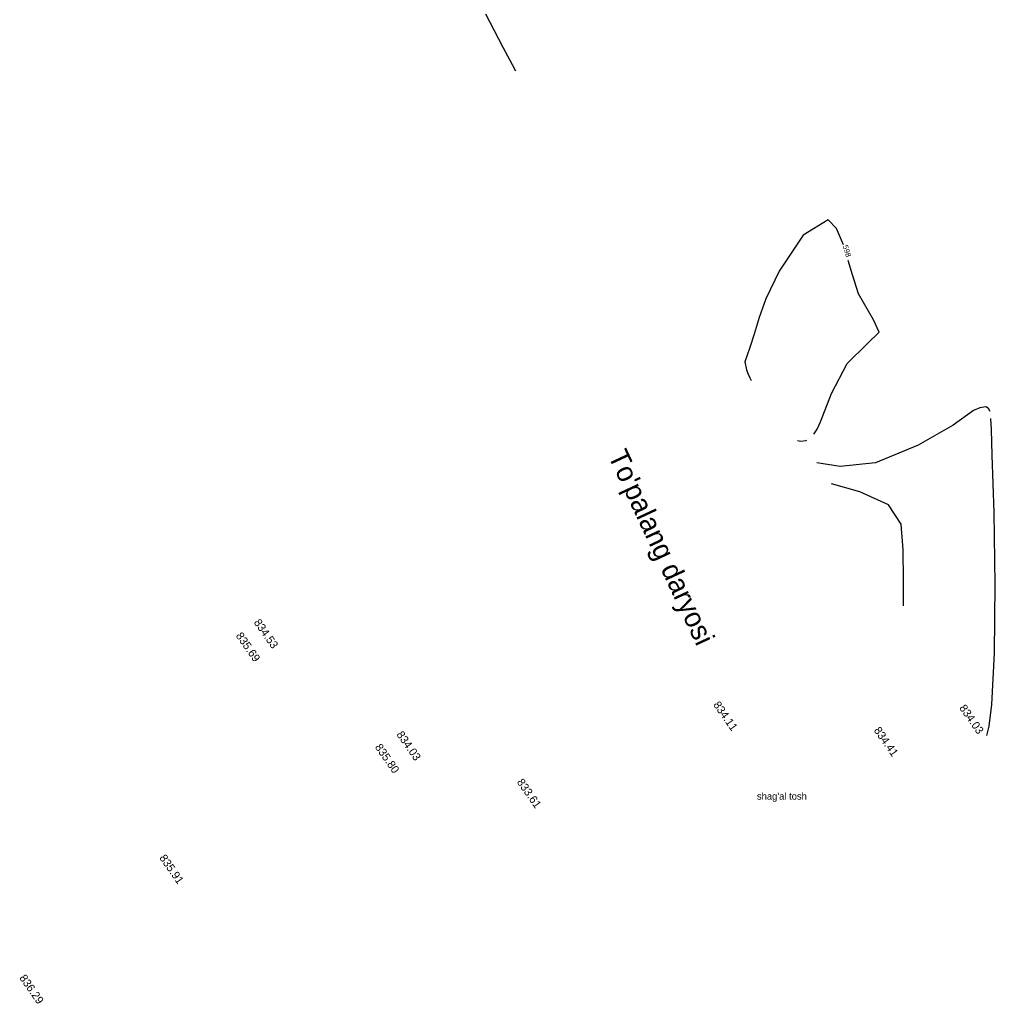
# Model space of a CAD drawing. Header units: millimetres. Extents: x 405709 to 406552, y 4254722 to 4255885.
# Tile 8 of 48: x 406247 to 406368, y 4254749 to 4254871. Entities that reach past the tile are written whole.
import ezdxf
from ezdxf.enums import TextEntityAlignment as Align

# ---------------------------------------------------------------- set-up
doc = ezdxf.new("R2010")
doc.units = ezdxf.units.MM
doc.header["$LTSCALE"] = 0.5
doc.linetypes.add('CONTI', pattern=[0])
for name, color, linetype in [('(031) Горизонтали', 42, 'Continuous'), ('(037) Контуры', 7, 'Continuous'), ('PI_OTDEFAULT', 172, 'CONTI'), ('ЦММ (0).Тексты', 7, 'Continuous')]:
    doc.layers.add(name, color=color, linetype=linetype)
doc.layers.add('(032) Горизонтали утолщенные', color=32, linetype='Continuous', lineweight=30)
doc.styles.add('BM-431', font='txt')
doc.styles.add('IndorSoft_Drafting_type_A_00CC', font='IndorSoftDraftingTypeA.ttf', dxfattribs={"height": 0.2})
doc.styles.add('P-131', font='txt')

msp = doc.modelspace()

# ---------------------------------------------------------------- linework, layer by layer
at = {"layer": '(031) Горизонтали'}
for points in [[(406304.87, 4254871.74, 598.5), (406307.04, 4254867.63, 598.5), (406308.2, 4254865.46, 598.5), (406308.61, 4254864.69, 598.5)], [(406367.58, 4254822.34, 598.5), (406367.4, 4254822.71, 598.5), (406367.08, 4254822.9, 598.5), (406366.3, 4254822.79, 598.5), (406365.54, 4254822.44, 598.5), (406362.98, 4254820.64, 598.5), (406358.64, 4254818.14, 598.5), (406353.36, 4254815.95, 598.5), (406348.94, 4254815.49, 598.5), (406346.07, 4254815.95, 598.5)], [(406367.17, 4254782.06, 598.5), (406367.48, 4254783.21, 598.5), (406367.8, 4254785.92, 598.5), (406368.13, 4254792.28, 598.5), (406368.24, 4254800.82, 598.5), (406368.09, 4254809.79, 598.5), (406367.85, 4254816.9, 598.5), (406367.76, 4254820.08, 598.5), (406367.7, 4254821.46, 598.5)], [(406356.83, 4254798.18, 599), (406356.82, 4254801.32, 599), (406356.79, 4254805.14, 599), (406356.54, 4254808.34, 599), (406354.97, 4254810.72, 599), (406351.41, 4254812.37, 599), (406347.86, 4254813.33, 599)]]:
    msp.add_polyline3d(points, dxfattribs=at)
at = {"layer": '(032) Горизонтали утолщенные'}
for points in [[(406347.46, 4254846.14, 598), (406344.35, 4254844.25, 598), (406341.37, 4254839.76, 598), (406339.71, 4254836.35, 598), (406338.91, 4254834, 598), (406338.28, 4254831.96, 598), (406337.73, 4254830.3, 598), (406337.34, 4254829.21, 598), (406337.13, 4254828.52, 598), (406337.3, 4254827.53, 598), (406337.54, 4254826.99, 598), (406337.75, 4254826.52, 598), (406337.9, 4254826.2, 598)], [(406349.38, 4254843.06, 598), (406348.52, 4254845.08, 598), (406347.46, 4254846.14, 598)], [(406351.25, 4254836.96, 598), (406350.48, 4254839.31, 598), (406349.96, 4254841.12, 598)], [(406345.69, 4254819.5, 598), (406346.08, 4254820.13, 598), (406346.52, 4254821.05, 598), (406347.88, 4254824.58, 598), (406349.83, 4254828.31, 598), (406352.31, 4254830.73, 598), (406353.82, 4254832.21, 598), (406353.09, 4254833.73, 598), (406351.25, 4254836.96, 598)], [(406343.64, 4254818.73, 598), (406344.05, 4254818.66, 598), (406344.68, 4254818.73, 598), (406344.74, 4254818.75, 598), (406344.8, 4254818.77, 598)]]:
    msp.add_polyline3d(points, dxfattribs=at)

# ---------------------------------------------------------------- texts
at = {"layer": '(032) Горизонтали утолщенные', "style": 'P-131'}
msp.add_text('598', height=0.656, rotation=287.4325, dxfattribs=at).set_placement((406349.26, 4254842.9, 598))
at = {"layer": '(037) Контуры', "color": 0, "linetype": 'ByBlock', "style": 'BM-431'}
msp.add_text("shag'al tosh", height=0.875, dxfattribs=at).set_placement((406338.61, 4254774.09))
at = {"layer": 'PI_OTDEFAULT', "color": 250, "ltscale": 3, "style": 'BM-431'}
for s, p in [('834.53', (406276.04, 4254796.11)), ('835.69', (406273.8, 4254794.46)), ('834.11', (406333.13, 4254785.88)), ('834.03', (406363.71, 4254785.48)), ('834.03', (406293.77, 4254782.18)), ('834.41', (406353.09, 4254782.7)), ('835.80', (406291.09, 4254780.61)), ('833.61', (406308.73, 4254776.27)), ('835.91', (406264.3, 4254766.85)), ('836.29', (406246.9, 4254751.93))]:
    msp.add_text(s, height=1, rotation=305, dxfattribs=at).set_placement(p)
at = {"layer": 'ЦММ (0).Тексты', "style": 'IndorSoft_Drafting_type_A_00CC'}
msp.add_text("To'palang daryosi", height=2.5, rotation=295, dxfattribs=at).set_placement((406326.47, 4254805.34, 834.42), align=Align.MIDDLE)

doc.saveas('drawing.dxf')
